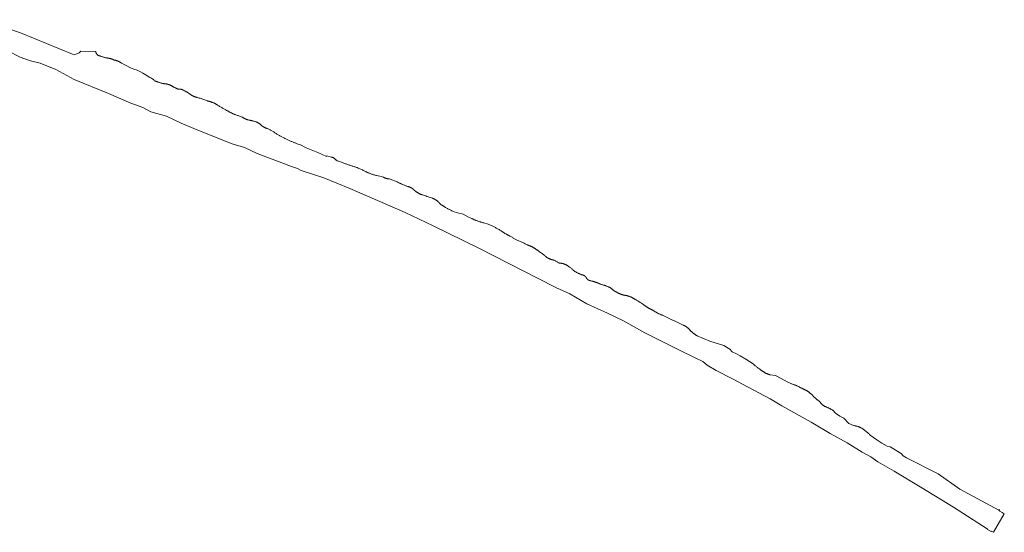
# Model space of a CAD drawing. Header units: metres. Extents: x 154406 to 163634, y 403298 to 409965.
# Tile 255 of 256: x 162937 to 163634, y 404992 to 405355. Entities that reach past the tile are written whole.
import ezdxf

# ---------------------------------------------------------------- set-up
doc = ezdxf.new("R2010")
doc.units = ezdxf.units.M
doc.layers.add('B-WE-OG-WATER_SLOOT-GV', color=120, linetype='Continuous', lineweight=18)

msp = doc.modelspace()

# ---------------------------------------------------------------- linework, layer by layer
at = {"layer": 'B-WE-OG-WATER_SLOOT-GV', "ltscale": 0.2, "flags": 128}
for points in [[(163369.629, 405158.671), (163369.38, 405158.783), (163369.129, 405158.891), (163368.876, 405158.996), (163368.622, 405159.097), (163368.367, 405159.194), (163368.11, 405159.287), (163367.852, 405159.377), (163367.592, 405159.462), (163367.332, 405159.544), (163367.07, 405159.622), (163366.807, 405159.697), (163366.543, 405159.767), (163366.277, 405159.834), (163366.021, 405159.894), (163365.783, 405159.92), (163365.545, 405159.949), (163365.308, 405159.983), (163365.071, 405160.02), (163364.835, 405160.062), (163364.6, 405160.107), (163364.366, 405160.156), (163364.132, 405160.209), (163363.9, 405160.267), (163363.668, 405160.328), (163363.437, 405160.392), (163363.208, 405160.461), (163362.98, 405160.534), (163362.752, 405160.61), (163362.527, 405160.69), (163362.302, 405160.774), (163362.079, 405160.861), (163361.858, 405160.953), (163361.638, 405161.048), (163361.42, 405161.146), (163361.203, 405161.248), (163360.988, 405161.354), (163360.775, 405161.464), (163360.564, 405161.577), (163360.399, 405161.668), (163360.123, 405161.804), (163359.849, 405161.943), (163359.576, 405162.085), (163359.306, 405162.231), (163359.037, 405162.381), (163358.77, 405162.534), (163358.506, 405162.691), (163358.243, 405162.851), (163357.983, 405163.014), (163357.724, 405163.181), (163357.468, 405163.351), (163357.214, 405163.525), (163356.963, 405163.702), (163356.713, 405163.882), (163356.466, 405164.065), (163356.222, 405164.251), (163355.98, 405164.441), (163355.74, 405164.634), (163355.503, 405164.83), (163355.268, 405165.028), (163355.037, 405165.23), (163354.807, 405165.435), (163354.698, 405165.535), (163354.351, 405165.691), (163354.002, 405165.842), (163353.651, 405165.991), (163353.299, 405166.135), (163352.945, 405166.276), (163352.59, 405166.413), (163352.233, 405166.547), (163351.875, 405166.676), (163351.516, 405166.802), (163351.156, 405166.924), (163350.794, 405167.042), (163350.431, 405167.157), (163350.066, 405167.267), (163349.701, 405167.374), (163349.335, 405167.477), (163348.967, 405167.576), (163348.599, 405167.672), (163348.229, 405167.763), (163348.036, 405167.809), (163347.705, 405167.967), (163347.373, 405168.122), (163347.038, 405168.273), (163346.702, 405168.421), (163346.365, 405168.564), (163346.026, 405168.704), (163345.686, 405168.841), (163345.344, 405168.973), (163345, 405169.102), (163344.655, 405169.227), (163344.309, 405169.349), (163343.962, 405169.466), (163343.613, 405169.58), (163343.263, 405169.69), (163342.912, 405169.796), (163342.56, 405169.899), (163342.207, 405169.997), (163341.852, 405170.092), (163341.497, 405170.182), (163341.14, 405170.269), (163341.091, 405170.281), (163340.968, 405170.293), (163340.845, 405170.309), (163340.722, 405170.329), (163340.6, 405170.353), (163340.48, 405170.381), (163340.36, 405170.413), (163340.241, 405170.448), (163340.123, 405170.488), (163340.007, 405170.531), (163339.892, 405170.578), (163339.779, 405170.628), (163339.667, 405170.682), (163339.558, 405170.74), (163339.45, 405170.801), (163339.344, 405170.866), (163339.24, 405170.934), (163339.139, 405171.006), (163339.04, 405171.08), (163338.943, 405171.158), (163338.849, 405171.239), (163338.758, 405171.323), (163338.669, 405171.41), (163338.583, 405171.499), (163338.5, 405171.591), (163338.421, 405171.686), (163338.344, 405171.784), (163338.27, 405171.884), (163338.2, 405171.986), (163338.133, 405172.09), (163338.092, 405172.158), (163338.029, 405172.276), (163337.962, 405172.391), (163337.892, 405172.505), (163337.818, 405172.616), (163337.742, 405172.726), (163337.661, 405172.833), (163337.578, 405172.937), (163337.492, 405173.039), (163337.403, 405173.138), (163337.31, 405173.235), (163337.215, 405173.328), (163337.117, 405173.419), (163337.017, 405173.507), (163336.914, 405173.592), (163336.808, 405173.674), (163336.7, 405173.752), (163336.59, 405173.827), (163336.477, 405173.899), (163336.362, 405173.968), (163336.246, 405174.033), (163336.127, 405174.094), (163336.007, 405174.152), (163335.885, 405174.207), (163335.761, 405174.257), (163335.636, 405174.304), (163335.51, 405174.347), (163335.382, 405174.387), (163335.253, 405174.422), (163335.124, 405174.454), (163334.993, 405174.481), (163334.862, 405174.505), (163334.729, 405174.525), (163334.597, 405174.541), (163334.586, 405174.542), (163334.232, 405174.687), (163333.879, 405174.836), (163333.528, 405174.988), (163333.179, 405175.145), (163332.831, 405175.304), (163332.485, 405175.468), (163332.141, 405175.635), (163331.798, 405175.806), (163331.458, 405175.98), (163331.119, 405176.158), (163330.782, 405176.339), (163330.447, 405176.524), (163330.113, 405176.712), (163329.782, 405176.904), (163329.673, 405176.968), (163329.333, 405177.275), (163328.991, 405177.579), (163328.646, 405177.88), (163328.298, 405178.177), (163327.948, 405178.472), (163327.595, 405178.764), (163327.239, 405179.052), (163326.882, 405179.338), (163326.521, 405179.62), (163326.158, 405179.899), (163325.793, 405180.175), (163325.425, 405180.448), (163325.055, 405180.718), (163324.958, 405180.788), (163324.768, 405180.91), (163324.577, 405181.028), (163324.383, 405181.143), (163324.187, 405181.255), (163323.99, 405181.363), (163323.79, 405181.467), (163323.589, 405181.568), (163323.385, 405181.665), (163323.181, 405181.759), (163322.974, 405181.849), (163322.766, 405181.935), (163322.557, 405182.018), (163322.346, 405182.097), (163322.133, 405182.172), (163321.919, 405182.243), (163321.705, 405182.311), (163321.489, 405182.375), (163321.271, 405182.435), (163321.053, 405182.491), (163320.834, 405182.543), (163320.614, 405182.591), (163320.393, 405182.635), (163320.172, 405182.676), (163319.949, 405182.712), (163319.726, 405182.745), (163319.503, 405182.773), (163319.279, 405182.798), (163319.055, 405182.818), (163318.831, 405182.835), (163318.441, 405183.064), (163318.05, 405183.29), (163317.656, 405183.512), (163317.261, 405183.731), (163316.863, 405183.946), (163316.464, 405184.157), (163316.063, 405184.365), (163315.66, 405184.57), (163315.255, 405184.771), (163314.986, 405184.902), (163314.753, 405184.944), (163314.521, 405184.99), (163314.29, 405185.039), (163314.059, 405185.093), (163313.83, 405185.15), (163313.601, 405185.212), (163313.374, 405185.277), (163313.147, 405185.346), (163312.922, 405185.419), (163312.698, 405185.495), (163312.476, 405185.576), (163312.254, 405185.66), (163312.035, 405185.748), (163311.817, 405185.839), (163311.6, 405185.935), (163311.385, 405186.033), (163311.172, 405186.136), (163310.98, 405186.232), (163310.817, 405186.317), (163310.656, 405186.406), (163310.497, 405186.499), (163310.34, 405186.594), (163310.185, 405186.694), (163310.032, 405186.796), (163309.882, 405186.902), (163309.734, 405187.011), (163309.588, 405187.123), (163309.445, 405187.239), (163309.304, 405187.357), (163309.166, 405187.479), (163309.03, 405187.603), (163308.898, 405187.731), (163308.768, 405187.861), (163308.641, 405187.994), (163308.517, 405188.13), (163308.396, 405188.269), (163308.278, 405188.41), (163308.227, 405188.472), (163307.694, 405188.823), (163307.164, 405189.177), (163306.636, 405189.535), (163306.11, 405189.895), (163305.587, 405190.26), (163305.065, 405190.627), (163304.547, 405190.998), (163304.03, 405191.372), (163303.516, 405191.749), (163303.314, 405191.898), (163303.06, 405192.09), (163302.804, 405192.278), (163302.546, 405192.463), (163302.285, 405192.645), (163302.022, 405192.823), (163301.756, 405192.999), (163301.489, 405193.171), (163301.219, 405193.339), (163300.948, 405193.504), (163300.674, 405193.666), (163300.398, 405193.824), (163300.12, 405193.979), (163299.841, 405194.13), (163299.559, 405194.278), (163299.276, 405194.422), (163298.99, 405194.563), (163298.703, 405194.7), (163298.415, 405194.833), (163298.124, 405194.963), (163297.833, 405195.089), (163297.539, 405195.211), (163297.244, 405195.33), (163296.948, 405195.445), (163296.65, 405195.556), (163296.351, 405195.663), (163296.254, 405195.697), (163295.706, 405195.972), (163295.157, 405196.243), (163294.606, 405196.51), (163294.053, 405196.774), (163293.498, 405197.034), (163292.942, 405197.291), (163292.384, 405197.544), (163291.825, 405197.793), (163291.263, 405198.039), (163290.701, 405198.281), (163290.136, 405198.519), (163289.57, 405198.754), (163289.502, 405198.782), (163289.037, 405199.019), (163288.573, 405199.26), (163288.111, 405199.505), (163287.652, 405199.753), (163287.194, 405200.004), (163286.738, 405200.259), (163286.284, 405200.517), (163285.832, 405200.779), (163285.382, 405201.045), (163284.934, 405201.313), (163284.488, 405201.586), (163284.044, 405201.861), (163283.906, 405201.948), (163283.544, 405202.117), (163283.184, 405202.29), (163282.825, 405202.467), (163282.469, 405202.647), (163282.114, 405202.831), (163281.761, 405203.018), (163281.41, 405203.209), (163281.06, 405203.403), (163280.713, 405203.601), (163280.368, 405203.802), (163280.025, 405204.007), (163279.683, 405204.215), (163279.344, 405204.427), (163279.007, 405204.642), (163278.673, 405204.86), (163278.34, 405205.082), (163278.025, 405205.296), (163277.558, 405205.594), (163277.088, 405205.889), (163276.617, 405206.18), (163276.143, 405206.468), (163275.667, 405206.752), (163275.189, 405207.033), (163274.709, 405207.311), (163274.228, 405207.585), (163273.744, 405207.856), (163273.258, 405208.123), (163272.771, 405208.386), (163272.281, 405208.646), (163271.79, 405208.903), (163271.371, 405209.118), (163268.388, 405210.218), (163265.384, 405211.261), (163264.979, 405211.362), (163264.575, 405211.466), (163264.173, 405211.575), (163263.771, 405211.687), (163263.37, 405211.803), (163262.971, 405211.923), (163262.572, 405212.047), (163262.175, 405212.174), (163261.779, 405212.306), (163261.385, 405212.441), (163260.991, 405212.58), (163260.599, 405212.722), (163260.209, 405212.869), (163259.82, 405213.019), (163259.432, 405213.173), (163259.046, 405213.331), (163258.661, 405213.492), (163258.278, 405213.657), (163257.896, 405213.826), (163257.517, 405213.998), (163257.138, 405214.174), (163256.961, 405214.258), (163254.644, 405215.247), (163250.805, 405217.37), (163246.865, 405218.381), (163243.708, 405219.354), (163243.286, 405219.553), (163242.866, 405219.756), (163242.448, 405219.963), (163242.031, 405220.173), (163241.616, 405220.387), (163241.203, 405220.604), (163240.792, 405220.825), (163240.383, 405221.049), (163239.976, 405221.277), (163239.571, 405221.509), (163239.167, 405221.743), (163238.766, 405221.982), (163238.367, 405222.223), (163237.97, 405222.468), (163237.575, 405222.717), (163237.182, 405222.969), (163237.057, 405223.05), (163236.881, 405223.13), (163236.707, 405223.214), (163236.535, 405223.301), (163236.365, 405223.392), (163236.197, 405223.486), (163236.03, 405223.584), (163235.866, 405223.685), (163235.704, 405223.79), (163235.544, 405223.898), (163235.386, 405224.009), (163235.231, 405224.124), (163235.078, 405224.241), (163234.927, 405224.362), (163234.779, 405224.486), (163234.634, 405224.613), (163234.491, 405224.743), (163234.351, 405224.876), (163234.214, 405225.012), (163234.079, 405225.15), (163233.948, 405225.291), (163233.819, 405225.436), (163233.694, 405225.582), (163233.572, 405225.731), (163233.452, 405225.883), (163233.402, 405225.949), (163233.247, 405226.1), (163233.089, 405226.248), (163232.928, 405226.393), (163232.765, 405226.535), (163232.599, 405226.674), (163232.431, 405226.81), (163232.26, 405226.943), (163232.086, 405227.073), (163231.911, 405227.199), (163231.733, 405227.323), (163231.552, 405227.443), (163231.37, 405227.559), (163231.185, 405227.672), (163230.999, 405227.782), (163230.81, 405227.888), (163230.62, 405227.991), (163230.427, 405228.09), (163230.233, 405228.186), (163230.037, 405228.278), (163229.839, 405228.366), (163229.64, 405228.451), (163229.439, 405228.532), (163229.237, 405228.609), (163229.126, 405228.65), (163228.33, 405228.931), (163227.533, 405229.209), (163226.734, 405229.482), (163225.934, 405229.752), (163225.133, 405230.018), (163224.33, 405230.281), (163223.526, 405230.539), (163222.721, 405230.794), (163221.931, 405231.04), (163221.665, 405231.134), (163221.4, 405231.231), (163221.137, 405231.332), (163220.875, 405231.437), (163220.615, 405231.546), (163220.357, 405231.658), (163220.099, 405231.774), (163219.844, 405231.894), (163219.59, 405232.017), (163219.339, 405232.144), (163219.088, 405232.274), (163218.84, 405232.408), (163218.594, 405232.545), (163218.35, 405232.686), (163218.107, 405232.83), (163217.867, 405232.978), (163217.629, 405233.129), (163217.393, 405233.284), (163217.16, 405233.442), (163216.928, 405233.603), (163216.796, 405233.697), (163216.683, 405233.845), (163216.566, 405233.991), (163216.446, 405234.134), (163216.324, 405234.274), (163216.198, 405234.412), (163216.069, 405234.547), (163215.938, 405234.679), (163215.803, 405234.808), (163215.666, 405234.935), (163215.527, 405235.058), (163215.384, 405235.179), (163215.239, 405235.296), (163215.092, 405235.41), (163214.942, 405235.521), (163214.79, 405235.629), (163214.636, 405235.734), (163214.479, 405235.835), (163214.32, 405235.933), (163214.159, 405236.027), (163213.997, 405236.118), (163213.832, 405236.206), (163213.665, 405236.289), (163213.497, 405236.37), (163213.327, 405236.446), (163213.155, 405236.519), (163212.982, 405236.589), (163212.808, 405236.654), (163212.632, 405236.716), (163212.454, 405236.774), (163212.276, 405236.828), (163212.096, 405236.878), (163211.916, 405236.925), (163211.734, 405236.968), (163211.682, 405236.979), (163211.283, 405237.113), (163210.885, 405237.251), (163210.489, 405237.393), (163210.094, 405237.538), (163209.701, 405237.687), (163209.309, 405237.84), (163208.918, 405237.997), (163208.529, 405238.157), (163208.141, 405238.321), (163207.755, 405238.489), (163207.371, 405238.66), (163206.988, 405238.835), (163206.607, 405239.014), (163206.228, 405239.196), (163205.85, 405239.382), (163205.474, 405239.571), (163205.264, 405239.679), (163204.66, 405239.938), (163204.055, 405240.193), (163203.448, 405240.445), (163202.839, 405240.693), (163202.229, 405240.937), (163201.618, 405241.178), (163201.005, 405241.414), (163200.391, 405241.647), (163199.775, 405241.877), (163199.158, 405242.102), (163198.54, 405242.324), (163198.362, 405242.387), (163198.184, 405242.395), (163198.006, 405242.408), (163197.829, 405242.424), (163197.652, 405242.445), (163197.476, 405242.469), (163197.3, 405242.497), (163197.125, 405242.53), (163196.95, 405242.566), (163196.777, 405242.606), (163196.604, 405242.65), (163196.432, 405242.698), (163196.262, 405242.749), (163196.093, 405242.805), (163195.925, 405242.864), (163195.758, 405242.927), (163195.593, 405242.994), (163195.429, 405243.064), (163195.267, 405243.139), (163195.107, 405243.216), (163194.949, 405243.298), (163194.792, 405243.382), (163194.637, 405243.471), (163194.485, 405243.563), (163194.334, 405243.658), (163194.294, 405243.684), (163191.819, 405244.218), (163189.34, 405244.703), (163188.858, 405244.851), (163188.377, 405245.003), (163187.898, 405245.159), (163187.42, 405245.319), (163186.943, 405245.482), (163186.467, 405245.649), (163185.993, 405245.82), (163185.52, 405245.995), (163185.048, 405246.173), (163184.578, 405246.356), (163184.109, 405246.541), (163183.642, 405246.731), (163183.176, 405246.924), (163182.712, 405247.121), (163182.44, 405247.239), (163181.844, 405247.54), (163181.246, 405247.837), (163180.646, 405248.13), (163180.044, 405248.42), (163179.441, 405248.706), (163178.836, 405248.989), (163178.229, 405249.268), (163177.621, 405249.544), (163177.011, 405249.815), (163176.399, 405250.083), (163175.786, 405250.348), (163175.341, 405250.537), (163174.811, 405250.684), (163174.282, 405250.835), (163173.754, 405250.989), (163173.228, 405251.147), (163172.702, 405251.31), (163172.178, 405251.476), (163171.655, 405251.645), (163171.133, 405251.819), (163170.612, 405251.996), (163170.093, 405252.178), (163169.575, 405252.363), (163169.059, 405252.551), (163168.544, 405252.744), (163168.03, 405252.94), (163167.517, 405253.14), (163167.487, 405253.152), (163164.618, 405254.208), (163161.72, 405255.19), (163161.576, 405255.274), (163161.434, 405255.361), (163161.294, 405255.452), (163161.156, 405255.545), (163161.021, 405255.643), (163160.888, 405255.743), (163160.757, 405255.847), (163160.629, 405255.953), (163160.504, 405256.063), (163160.381, 405256.176), (163160.261, 405256.291), (163160.144, 405256.41), (163160.03, 405256.531), (163159.918, 405256.655), (163159.884, 405256.694), (163159.794, 405256.777), (163159.7, 405256.858), (163159.605, 405256.935), (163159.507, 405257.009), (163159.406, 405257.08), (163159.303, 405257.148), (163159.198, 405257.212), (163159.091, 405257.273), (163158.983, 405257.33), (163158.872, 405257.384), (163158.76, 405257.434), (163158.646, 405257.48), (163158.53, 405257.523), (163158.414, 405257.562), (163158.296, 405257.597), (163158.177, 405257.628), (163158.057, 405257.655), (163157.936, 405257.679), (163157.815, 405257.698), (163157.693, 405257.714), (163157.57, 405257.725), (163157.447, 405257.733), (163157.414, 405257.734), (163154.304, 405258.781), (163154.061, 405258.308), (163147.859, 405261.167), (163139.597, 405264.291), (163139.123, 405264.546), (163135.614, 405266.433), (163133.231, 405267.292), (163132.798, 405267.448), (163132.319, 405267.624), (163131.843, 405267.804), (163131.367, 405267.988), (163130.893, 405268.175), (163130.421, 405268.366), (163129.95, 405268.561), (163129.481, 405268.759), (163129.013, 405268.961), (163128.547, 405269.167), (163128.083, 405269.377), (163127.62, 405269.59), (163127.159, 405269.806), (163126.699, 405270.027), (163126.241, 405270.251), (163125.785, 405270.478), (163125.331, 405270.709), (163124.879, 405270.944), (163124.648, 405271.054), (163124.198, 405271.271), (163123.749, 405271.491), (163123.302, 405271.715), (163122.857, 405271.943), (163122.414, 405272.175), (163121.973, 405272.409), (163121.534, 405272.648), (163121.096, 405272.89), (163120.661, 405273.135), (163120.227, 405273.384), (163119.796, 405273.636), (163119.366, 405273.892), (163118.939, 405274.151), (163118.753, 405274.274), (163118.336, 405274.546), (163117.917, 405274.815), (163117.496, 405275.081), (163117.072, 405275.343), (163116.647, 405275.602), (163116.219, 405275.857), (163115.79, 405276.109), (163115.358, 405276.357), (163114.925, 405276.602), (163114.489, 405276.844), (163114.052, 405277.082), (163113.612, 405277.316), (163113.171, 405277.547), (163112.728, 405277.774), (163112.283, 405277.998), (163112.225, 405278.013), (163112.03, 405278.066), (163111.835, 405278.123), (163111.642, 405278.183), (163111.45, 405278.248), (163111.259, 405278.316), (163111.07, 405278.388), (163110.882, 405278.464), (163110.695, 405278.543), (163110.511, 405278.626), (163110.327, 405278.713), (163110.146, 405278.803), (163109.967, 405278.897), (163109.789, 405278.994), (163109.613, 405279.095), (163109.44, 405279.199), (163109.268, 405279.307), (163109.099, 405279.418), (163108.931, 405279.533), (163108.766, 405279.65), (163108.604, 405279.771), (163108.444, 405279.895), (163108.286, 405280.023), (163108.131, 405280.153), (163108.017, 405280.263), (163107.853, 405280.416), (163107.687, 405280.565), (163107.518, 405280.712), (163107.347, 405280.856), (163107.172, 405280.996), (163106.996, 405281.134), (163106.817, 405281.268), (163106.636, 405281.399), (163106.452, 405281.527), (163106.266, 405281.651), (163106.078, 405281.772), (163105.888, 405281.89), (163105.696, 405282.004), (163105.501, 405282.115), (163105.305, 405282.222), (163105.107, 405282.326), (163104.907, 405282.426), (163104.705, 405282.523), (163104.502, 405282.616), (163104.24, 405282.71), (163103.917, 405282.822), (163103.593, 405282.93), (163103.267, 405283.035), (163102.94, 405283.135), (163102.612, 405283.232), (163102.283, 405283.325), (163101.952, 405283.414), (163101.621, 405283.499), (163101.289, 405283.581), (163100.956, 405283.658), (163100.622, 405283.732), (163100.287, 405283.802), (163099.951, 405283.867), (163099.614, 405283.929), (163099.277, 405283.987), (163098.939, 405284.041), (163098.601, 405284.091), (163098.496, 405284.123), (163098.273, 405284.195), (163098.052, 405284.27), (163097.832, 405284.349), (163097.613, 405284.431), (163097.396, 405284.518), (163097.181, 405284.608), (163096.967, 405284.702), (163096.754, 405284.799), (163096.543, 405284.9), (163096.334, 405285.005), (163096.127, 405285.113), (163095.922, 405285.225), (163095.719, 405285.34), (163095.517, 405285.459), (163095.318, 405285.581), (163095.121, 405285.706), (163094.926, 405285.835), (163094.576, 405285.976), (163094.061, 405286.18), (163093.544, 405286.38), (163093.027, 405286.576), (163092.507, 405286.768), (163091.987, 405286.957), (163091.465, 405287.142), (163090.941, 405287.323), (163090.417, 405287.5), (163089.891, 405287.674), (163089.766, 405287.723), (163089.376, 405287.879), (163088.988, 405288.039), (163088.601, 405288.202), (163088.215, 405288.369), (163087.832, 405288.54), (163087.449, 405288.714), (163087.069, 405288.892), (163086.69, 405289.073), (163086.313, 405289.258), (163085.938, 405289.447), (163085.565, 405289.639), (163085.193, 405289.835), (163084.824, 405290.035), (163084.456, 405290.238), (163084.09, 405290.444), (163083.726, 405290.654), (163083.364, 405290.867), (163083.005, 405291.084), (163082.647, 405291.304), (163082.427, 405291.42), (163081.913, 405291.694), (163081.4, 405291.972), (163080.89, 405292.253), (163080.381, 405292.538), (163079.875, 405292.827), (163079.37, 405293.118), (163078.868, 405293.414), (163078.367, 405293.712), (163077.869, 405294.014), (163077.372, 405294.32), (163076.878, 405294.629), (163076.386, 405294.941), (163076.155, 405295.084), (163075.916, 405295.226), (163075.675, 405295.365), (163075.432, 405295.501), (163075.187, 405295.633), (163074.941, 405295.761), (163074.692, 405295.886), (163074.442, 405296.008), (163074.19, 405296.125), (163073.936, 405296.239), (163073.681, 405296.35), (163073.424, 405296.457), (163073.166, 405296.56), (163072.906, 405296.659), (163072.645, 405296.755), (163072.382, 405296.847), (163072.119, 405296.935), (163071.853, 405297.019), (163071.587, 405297.099), (163071.32, 405297.176), (163071.051, 405297.249), (163070.782, 405297.317), (163070.512, 405297.382), (163070.24, 405297.444), (163069.968, 405297.501), (163069.695, 405297.554), (163069.079, 405297.792), (163068.439, 405298.034), (163067.797, 405298.273), (163067.154, 405298.508), (163066.51, 405298.74), (163065.864, 405298.967), (163065.217, 405299.191), (163064.569, 405299.411), (163063.919, 405299.628), (163063.268, 405299.84), (163062.616, 405300.049), (163062.491, 405300.07), (163062.291, 405300.107), (163062.093, 405300.147), (163061.895, 405300.192), (163061.698, 405300.24), (163061.502, 405300.292), (163061.307, 405300.348), (163061.113, 405300.408), (163060.92, 405300.472), (163060.729, 405300.539), (163060.539, 405300.611), (163060.351, 405300.686), (163060.164, 405300.764), (163059.978, 405300.847), (163059.795, 405300.933), (163059.613, 405301.022), (163059.433, 405301.115), (163059.254, 405301.212), (163059.078, 405301.312), (163058.904, 405301.416), (163058.731, 405301.523), (163058.561, 405301.634), (163058.393, 405301.747), (163058.228, 405301.864), (163058.064, 405301.985), (163057.903, 405302.108), (163057.745, 405302.235), (163057.426, 405302.45), (163057.094, 405302.67), (163056.76, 405302.886), (163056.424, 405303.098), (163056.085, 405303.308), (163055.745, 405303.514), (163055.402, 405303.716), (163055.057, 405303.915), (163054.711, 405304.111), (163054.362, 405304.303), (163054.011, 405304.491), (163053.659, 405304.676), (163053.305, 405304.858), (163052.949, 405305.036), (163052.591, 405305.21), (163052.494, 405305.27), (163052.375, 405305.341), (163052.253, 405305.408), (163052.13, 405305.471), (163052.004, 405305.531), (163051.877, 405305.587), (163051.749, 405305.639), (163051.619, 405305.688), (163051.488, 405305.733), (163051.355, 405305.774), (163051.222, 405305.812), (163051.087, 405305.845), (163050.951, 405305.875), (163050.815, 405305.9), (163050.678, 405305.922), (163050.54, 405305.94), (163050.402, 405305.954), (163050.264, 405305.963), (163050.125, 405305.969), (163049.986, 405305.971), (163049.848, 405305.969), (163049.709, 405305.963), (163049.571, 405305.952), (163049.433, 405305.938), (163049.295, 405305.92), (163049.158, 405305.898), (163048.989, 405305.958), (163048.71, 405306.062), (163048.433, 405306.169), (163048.157, 405306.28), (163047.882, 405306.395), (163047.609, 405306.513), (163047.338, 405306.635), (163047.068, 405306.761), (163046.8, 405306.89), (163046.533, 405307.023), (163046.269, 405307.159), (163046.006, 405307.299), (163045.745, 405307.443), (163045.487, 405307.59), (163045.23, 405307.74), (163044.975, 405307.894), (163044.723, 405308.051), (163044.472, 405308.212), (163044.359, 405308.273), (163044.156, 405308.38), (163043.952, 405308.482), (163043.745, 405308.581), (163043.538, 405308.677), (163043.328, 405308.769), (163043.117, 405308.857), (163042.904, 405308.941), (163042.69, 405309.022), (163042.475, 405309.099), (163042.258, 405309.172), (163042.04, 405309.242), (163041.821, 405309.307), (163041.601, 405309.369), (163041.38, 405309.427), (163041.157, 405309.481), (163040.934, 405309.531), (163040.71, 405309.577), (163040.485, 405309.619), (163040.26, 405309.657), (163040.034, 405309.692), (163039.807, 405309.722), (163039.58, 405309.749), (163039.352, 405309.771), (163039.124, 405309.79), (163038.896, 405309.804), (163038.604, 405309.861), (163038.259, 405309.933), (163037.915, 405310.009), (163037.571, 405310.088), (163037.229, 405310.172), (163036.887, 405310.259), (163036.546, 405310.35), (163036.207, 405310.445), (163035.868, 405310.544), (163035.531, 405310.647), (163035.195, 405310.753), (163034.86, 405310.864), (163034.527, 405310.978), (163034.194, 405311.096), (163033.863, 405311.218), (163033.534, 405311.343), (163033.206, 405311.472), (163032.879, 405311.605), (163032.843, 405311.632), (163032.502, 405311.889), (163032.158, 405312.142), (163031.812, 405312.392), (163031.463, 405312.639), (163031.113, 405312.882), (163030.76, 405313.122), (163030.404, 405313.359), (163030.047, 405313.593), (163029.687, 405313.823), (163029.326, 405314.05), (163028.962, 405314.273), (163028.596, 405314.493), (163028.228, 405314.71), (163027.858, 405314.923), (163027.486, 405315.132), (163027.112, 405315.338), (163026.736, 405315.541), (163023.936, 405317.161), (163021.891, 405318.515), (163019.945, 405319.274), (163017.57, 405319.967), (163015.333, 405320.905), (163012.168, 405322.582), (163008.985, 405324.212), (163008.854, 405324.319), (163008.694, 405324.443), (163008.533, 405324.565), (163008.368, 405324.683), (163008.202, 405324.798), (163008.033, 405324.91), (163007.862, 405325.018), (163007.689, 405325.123), (163007.514, 405325.224), (163007.337, 405325.322), (163007.158, 405325.417), (163006.977, 405325.508), (163006.795, 405325.595), (163006.61, 405325.679), (163006.425, 405325.759), (163006.237, 405325.835), (163006.048, 405325.908), (163005.858, 405325.977), (163005.666, 405326.042), (163005.474, 405326.104), (163005.28, 405326.161), (163005.085, 405326.215), (163004.888, 405326.265), (163004.691, 405326.311), (163004.493, 405326.353), (163004.295, 405326.391), (163004.095, 405326.425), (163003.895, 405326.455), (163003.757, 405326.523), (163003.533, 405326.629), (163003.307, 405326.732), (163003.079, 405326.832), (163002.85, 405326.927), (163002.62, 405327.019), (163002.388, 405327.107), (163002.154, 405327.192), (163001.919, 405327.273), (163001.683, 405327.349), (163001.446, 405327.423), (163001.207, 405327.492), (163000.968, 405327.557), (163000.727, 405327.619), (163000.486, 405327.676), (163000.243, 405327.73), (163000, 405327.78), (162999.766, 405327.824), (162999.521, 405327.866), (162999.276, 405327.904), (162999.03, 405327.938), (162998.783, 405327.968), (162998.536, 405327.994), (162998.288, 405328.016), (162997.987, 405328.085), (162997.612, 405328.174), (162997.238, 405328.266), (162996.866, 405328.363), (162996.494, 405328.464), (162996.123, 405328.568), (162995.754, 405328.677), (162995.385, 405328.789), (162995.018, 405328.905), (162994.652, 405329.025), (162994.287, 405329.148), (162993.924, 405329.276), (162993.561, 405329.407), (162993.201, 405329.542), (162992.841, 405329.681), (162992.483, 405329.823), (162992.127, 405329.969), (162991.344, 405330.759), (162990.717, 405331.848), (162990.854, 405332.492), (162980.016, 405332.815), (162979.071, 405331.641), (162978.553, 405331.367), (162978.034, 405331.094), (162976.639, 405330.641), (162975.49, 405330.264), (162974.137, 405330.612), (162937.454, 405345.835), (162910.379, 405355.077)], [(162927.996, 405333.367), (162937.175, 405328.662), (162944.427, 405325.885), (162951.414, 405324.354), (162962.387, 405319.763), (162975.411, 405312.63), (162999.612, 405302.873), (163015.484, 405296.021), (163023.973, 405292.844), (163029.586, 405289.949), (163040.676, 405286.762), (163051.066, 405281.741), (163062.998, 405276.78), (163087.272, 405267.284), (163095.97, 405264.586), (163104.948, 405260.456), (163129.234, 405251.037), (163132.712, 405250.009), (163133.499, 405249.776), (163133.559, 405249.756), (163133.564, 405249.755), (163136.027, 405248.439), (163152.04, 405243.156), (163170.623, 405235.648), (163191.833, 405226.263), (163209.665, 405218.567), (163229.561, 405209.182), (163261.846, 405193.227), (163303.471, 405172.059), (163316.73, 405165.361), (163326.295, 405160.991), (163338.298, 405154.041), (163352.928, 405147.363), (163364.247, 405142.005), (163379.49, 405133.481), (163390.168, 405128.034), (163404.474, 405120.972), (163414.633, 405115.899), (163420.478, 405113.211), (163423.455, 405110.432), (163429.867, 405106.653), (163441.509, 405100.885), (163452.577, 405095.027), (163468.134, 405086.586), (163476.412, 405081.814), (163497.016, 405070.138), (163510.487, 405062.191), (163522.687, 405055.538), (163533.236, 405048.936), (163539.247, 405045.664), (163544.311, 405042.027), (163555.797, 405035.464), (163575.416, 405023.659), (163597.886, 405010.039), (163621.716, 404994.766), (163621.976, 404994.611), (163621.845, 404994.365), (163621.887, 404994.331), (163621.877, 404994.314), (163622.049, 404994.214), (163622.448, 404993.983), (163624.469, 404992.809), (163624.623, 404993.07), (163624.648, 404993.056), (163626.081, 404992.206), (163633.835, 405005.279), (163632.291, 405006.233), (163630.633, 405007.243), (163630.049, 405007.599), (163630.475, 405008.303), (163630.219, 405008.459), (163629.859, 405007.865), (163602.276, 405022.798), (163586.92, 405033.613), (163564.689, 405044.992), (163562.176, 405046.248), (163560.828, 405047.953), (163552.927, 405052.799), (163550.952, 405053.247), (163547.182, 405055.31), (163543.489, 405057.569), (163538.896, 405061.011), (163538.623, 405061.285), (163538.347, 405061.555), (163538.068, 405061.823), (163537.787, 405062.088), (163537.503, 405062.35), (163537.216, 405062.609), (163536.926, 405062.865), (163536.634, 405063.119), (163536.339, 405063.369), (163536.042, 405063.616), (163535.742, 405063.86), (163535.44, 405064.1), (163535.135, 405064.338), (163534.828, 405064.573), (163534.518, 405064.804), (163534.206, 405065.032), (163533.892, 405065.257), (163533.575, 405065.478), (163533.256, 405065.697), (163532.935, 405065.912), (163532.611, 405066.123), (163532.582, 405066.142), (163532.336, 405066.26), (163532.087, 405066.374), (163531.838, 405066.485), (163531.586, 405066.591), (163531.333, 405066.695), (163531.079, 405066.794), (163530.823, 405066.89), (163530.566, 405066.982), (163530.307, 405067.07), (163530.047, 405067.154), (163529.786, 405067.235), (163529.524, 405067.312), (163529.261, 405067.385), (163528.996, 405067.454), (163528.731, 405067.519), (163528.465, 405067.58), (163528.198, 405067.637), (163527.93, 405067.691), (163527.661, 405067.74), (163527.392, 405067.786), (163527.147, 405067.824), (163523.88, 405069.192), (163520.344, 405072.932), (163517.515, 405074.347), (163514.282, 405076.47), (163512.411, 405078.57), (163512.15, 405078.738), (163511.888, 405078.902), (163511.623, 405079.063), (163511.356, 405079.221), (163511.087, 405079.375), (163510.816, 405079.525), (163510.544, 405079.672), (163510.269, 405079.816), (163509.993, 405079.956), (163509.714, 405080.092), (163509.434, 405080.225), (163509.153, 405080.354), (163508.869, 405080.48), (163508.584, 405080.602), (163508.298, 405080.72), (163508.01, 405080.834), (163507.721, 405080.945), (163507.43, 405081.052), (163507.396, 405081.064), (163507.207, 405081.155), (163507.019, 405081.25), (163506.833, 405081.348), (163506.65, 405081.449), (163506.468, 405081.555), (163506.288, 405081.663), (163506.11, 405081.775), (163505.935, 405081.891), (163505.761, 405082.009), (163505.59, 405082.131), (163505.422, 405082.257), (163505.256, 405082.385), (163505.092, 405082.516), (163504.931, 405082.651), (163504.772, 405082.789), (163504.616, 405082.929), (163504.463, 405083.073), (163504.312, 405083.22), (163504.177, 405083.356), (163504.043, 405083.535), (163503.905, 405083.712), (163503.765, 405083.886), (163503.621, 405084.057), (163503.474, 405084.226), (163503.325, 405084.393), (163503.172, 405084.556), (163503.017, 405084.717), (163502.858, 405084.875), (163502.697, 405085.03), (163502.533, 405085.183), (163502.366, 405085.332), (163502.197, 405085.478), (163502.025, 405085.621), (163501.851, 405085.762), (163501.674, 405085.899), (163501.495, 405086.033), (163501.442, 405086.071), (163500.968, 405086.483), (163500.496, 405086.898), (163500.027, 405087.316), (163499.561, 405087.737), (163499.097, 405088.16), (163498.636, 405088.587), (163498.178, 405089.017), (163497.723, 405089.45), (163497.27, 405089.885), (163496.878, 405090.267), (163496.676, 405090.449), (163496.471, 405090.627), (163496.263, 405090.803), (163496.053, 405090.976), (163495.841, 405091.145), (163495.626, 405091.311), (163495.408, 405091.475), (163495.189, 405091.635), (163494.966, 405091.791), (163494.742, 405091.945), (163494.515, 405092.095), (163494.286, 405092.241), (163494.055, 405092.385), (163493.822, 405092.525), (163493.587, 405092.661), (163493.35, 405092.794), (163493.111, 405092.924), (163492.87, 405093.05), (163492.628, 405093.172), (163492.383, 405093.291), (163492.137, 405093.406), (163491.889, 405093.518), (163491.639, 405093.626), (163491.388, 405093.73), (163491.136, 405093.83), (163490.882, 405093.927), (163490.785, 405093.963), (163490.42, 405094.167), (163490.052, 405094.368), (163489.683, 405094.566), (163489.312, 405094.759), (163488.939, 405094.95), (163488.564, 405095.136), (163488.187, 405095.32), (163487.809, 405095.499), (163487.429, 405095.675), (163487.047, 405095.847), (163486.664, 405096.016), (163486.279, 405096.181), (163485.893, 405096.342), (163485.505, 405096.499), (163485.116, 405096.653), (163484.725, 405096.803), (163484.332, 405096.95), (163483.939, 405097.092), (163483.544, 405097.231), (163483.147, 405097.366), (163482.75, 405097.497), (163482.646, 405097.531), (163480.135, 405098.706), (163475.892, 405101.031), (163471.952, 405103.154), (163467.868, 405103.748), (163467.613, 405103.824), (163467.359, 405103.905), (163467.106, 405103.989), (163466.855, 405104.077), (163466.605, 405104.168), (163466.356, 405104.264), (163466.109, 405104.363), (163465.864, 405104.466), (163465.619, 405104.572), (163465.377, 405104.682), (163465.136, 405104.796), (163464.897, 405104.913), (163464.66, 405105.034), (163464.425, 405105.159), (163464.191, 405105.287), (163463.96, 405105.418), (163463.73, 405105.553), (163463.502, 405105.692), (163463.277, 405105.833), (163463.054, 405105.979), (163462.833, 405106.127), (163462.614, 405106.279), (163462.398, 405106.434), (163462.183, 405106.592), (163461.972, 405106.754), (163461.762, 405106.919), (163461.556, 405107.086), (163461.353, 405107.256), (163460.916, 405107.563), (163460.481, 405107.873), (163460.049, 405108.187), (163459.619, 405108.504), (163459.192, 405108.824), (163458.766, 405109.147), (163458.344, 405109.473), (163457.924, 405109.803), (163457.506, 405110.136), (163457.09, 405110.472), (163456.678, 405110.81), (163456.268, 405111.152), (163456.024, 405111.358), (163453.505, 405113.098), (163450.961, 405114.804), (163446.796, 405117.203), (163444.17, 405118.517), (163441.24, 405119.932), (163439.522, 405121.954), (163435.38, 405124.38), (163425.34, 405127.508), (163416.513, 405131.357), (163416.276, 405131.479), (163416.041, 405131.605), (163415.808, 405131.734), (163415.577, 405131.867), (163415.348, 405132.003), (163415.122, 405132.142), (163414.897, 405132.285), (163414.674, 405132.432), (163414.454, 405132.581), (163414.236, 405132.734), (163414.02, 405132.89), (163413.806, 405133.05), (163413.595, 405133.212), (163413.387, 405133.378), (163413.181, 405133.547), (163412.977, 405133.719), (163412.776, 405133.894), (163412.578, 405134.072), (163412.383, 405134.253), (163412.19, 405134.436), (163412, 405134.623), (163411.813, 405134.813), (163411.628, 405135.005), (163411.447, 405135.2), (163411.268, 405135.398), (163411.093, 405135.598), (163410.921, 405135.801), (163410.778, 405135.974), (163410.62, 405136.134), (163410.459, 405136.292), (163410.296, 405136.446), (163410.13, 405136.598), (163409.961, 405136.747), (163409.789, 405136.893), (163409.615, 405137.035), (163409.439, 405137.175), (163409.26, 405137.311), (163409.079, 405137.444), (163408.895, 405137.574), (163408.709, 405137.701), (163408.521, 405137.824), (163408.33, 405137.944), (163408.138, 405138.06), (163407.943, 405138.173), (163407.747, 405138.283), (163407.548, 405138.389), (163407.348, 405138.492), (163407.146, 405138.591), (163406.942, 405138.686), (163406.737, 405138.778), (163406.53, 405138.866), (163406.434, 405138.905), (163405.988, 405139.148), (163405.539, 405139.388), (163405.089, 405139.624), (163404.637, 405139.857), (163404.184, 405140.086), (163403.728, 405140.312), (163403.271, 405140.534), (163402.812, 405140.752), (163402.351, 405140.967), (163401.888, 405141.178), (163401.424, 405141.385), (163400.959, 405141.589), (163400.491, 405141.789), (163400.022, 405141.986), (163399.552, 405142.178), (163399.08, 405142.367), (163398.967, 405142.412), (163392.311, 405145.716), (163391.972, 405145.839), (163391.634, 405145.966), (163391.297, 405146.096), (163390.962, 405146.23), (163390.628, 405146.368), (163390.296, 405146.51), (163389.966, 405146.655), (163389.637, 405146.804), (163389.309, 405146.957), (163388.984, 405147.113), (163388.66, 405147.273), (163388.338, 405147.436), (163388.018, 405147.603), (163387.7, 405147.773), (163387.384, 405147.947), (163387.069, 405148.125), (163386.757, 405148.306), (163386.446, 405148.49), (163386.138, 405148.678), (163385.832, 405148.869), (163385.528, 405149.064), (163385.226, 405149.262), (163384.926, 405149.463), (163384.797, 405149.551), (163384.543, 405149.649), (163384.29, 405149.75), (163384.039, 405149.855), (163383.789, 405149.964), (163383.541, 405150.076), (163383.294, 405150.192), (163383.049, 405150.312), (163382.807, 405150.435), (163382.565, 405150.562), (163382.326, 405150.692), (163382.089, 405150.826), (163381.854, 405150.963), (163381.62, 405151.104), (163381.389, 405151.248), (163381.16, 405151.396), (163380.933, 405151.547), (163380.709, 405151.701), (163380.486, 405151.858), (163380.267, 405152.019), (163380.049, 405152.183), (163379.834, 405152.35), (163379.688, 405152.466), (163379.348, 405152.729), (163379.005, 405152.989), (163378.659, 405153.246), (163378.312, 405153.5), (163377.962, 405153.75), (163377.609, 405153.998), (163377.255, 405154.241), (163376.898, 405154.482), (163376.539, 405154.719), (163376.178, 405154.953), (163375.814, 405155.184), (163375.449, 405155.411), (163375.081, 405155.635), (163374.711, 405155.855), (163374.34, 405156.072), (163373.966, 405156.285), (163373.59, 405156.495), (163373.212, 405156.702), (163372.833, 405156.905), (163372.452, 405157.104), (163372.251, 405157.207), (163372.023, 405157.357), (163371.792, 405157.504), (163371.56, 405157.648), (163371.325, 405157.788), (163371.089, 405157.925), (163370.85, 405158.058), (163370.61, 405158.188), (163370.367, 405158.314), (163370.123, 405158.437), (163369.877, 405158.556), (163369.629, 405158.671)]]:
    msp.add_lwpolyline(points, dxfattribs=at)

doc.saveas('drawing.dxf')
